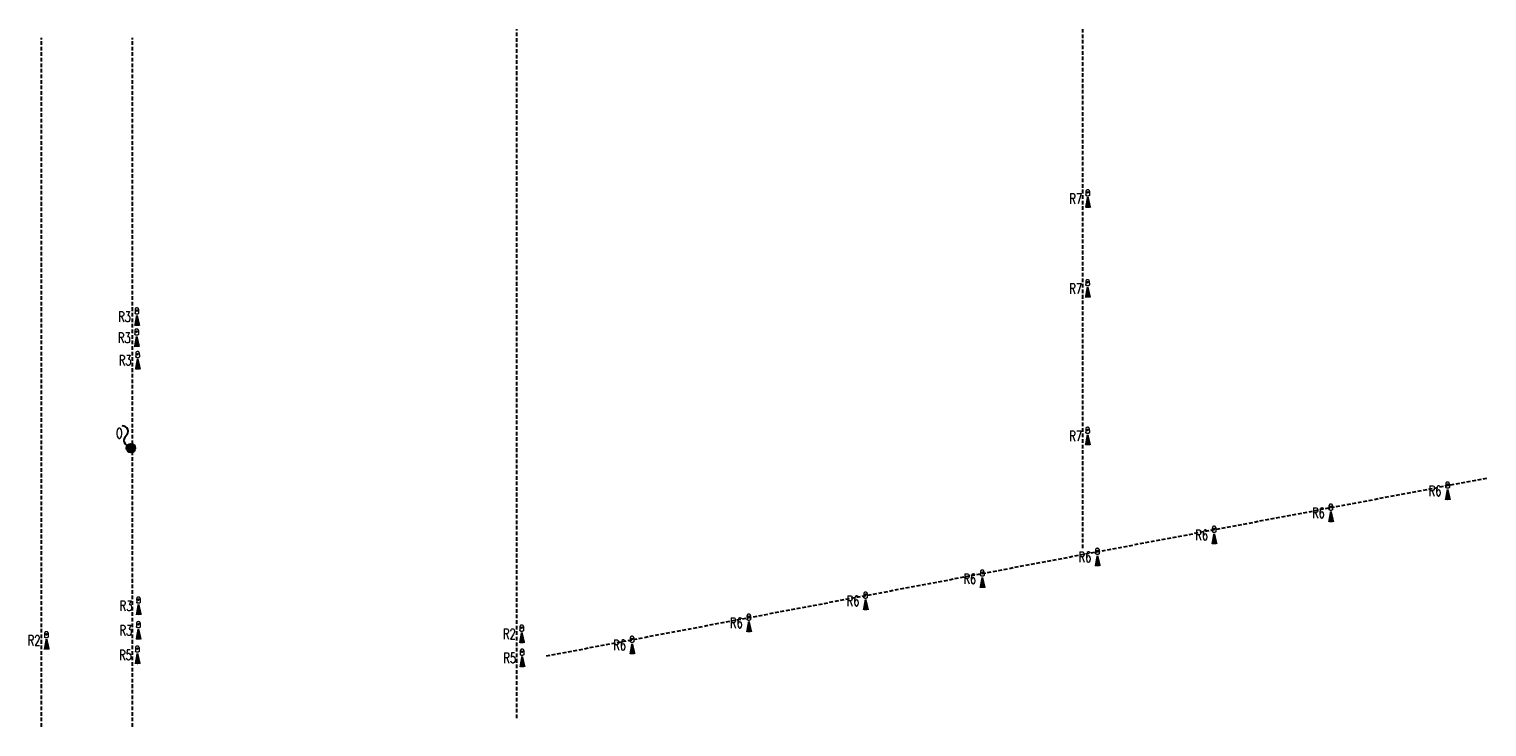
# Model space of a CAD drawing. Header units: centimetres. Extents: x 970 to 32397, y -4297 to 7318.
# Tile 8 of 13: x 19085 to 20925, y -985 to -104. Entities that reach past the tile are written whole.
import ezdxf

# ---------------------------------------------------------------- set-up
doc = ezdxf.new("R2010")
doc.units = ezdxf.units.CM
doc.header["$MEASUREMENT"] = 0
doc.linetypes.add('DASHED', pattern=[7.000875, 4.66725, -2.333625])
doc.layers.add('60 instalacje elektryka', color=10, linetype='Continuous')
for name, color, linetype, lineweight in [('A_WIDOK_15', 112, 'Continuous', 15), ('E_KNS_OŚWIETLENIE', 1, 'Continuous', 15), ('E_oświetlenie_podst', 3, 'Continuous', 20)]:
    doc.layers.add(name, color=color, linetype=linetype, lineweight=lineweight)
doc.layers.add('E_4 OŚWIETLENIE', color=7, linetype='Continuous', lineweight=15, true_color=0xdbdb00)
doc.layers.add('E_5 OŚWIELTENIE_TRANSPARENCY', color=1, linetype='Continuous', lineweight=15, transparency=0.8)
doc.styles.add('OPIS', font='simplex.shx', dxfattribs={"width": 0.7, "height": 4})

# ---------------------------------------------------------------- blocks, each defined once
blk = doc.blocks.new('wyp 1f')
at = {"layer": '60 instalacje elektryka', "lineweight": 30}
h = blk.add_hatch(color=253, dxfattribs=at)
h.dxf.hatch_style = 1
h.paths.add_polyline_path([(14513.8, 3399.6, 1), (14502.8, 3399.6, 1)])
at = {"layer": '60 instalacje elektryka', "color": 253, "lineweight": 30}
blk.add_circle((14508.3, 3399.6), 5.5, dxfattribs=at)
for centre, start, end in [((14517, 3421.4), 258.9197, 44.3372), ((14514.5, 3407.4), 78.9197, 224.3372)]:
    blk.add_arc(centre, 7.13, start, end, dxfattribs=at)
blk = doc.blocks.new('A$Cc793e559')
at = {"layer": 'E_5 OŚWIELTENIE_TRANSPARENCY'}
h = blk.add_hatch(color=1, dxfattribs=at)
h.dxf.hatch_style = 1
edge = h.paths.add_edge_path()
edge.add_arc((-3.9, -0.1), 17.3, 166.5974, 192.8365)
edge.add_line((-20.8, -4), (-7.5, -1.4))
edge.add_arc((-5.7, -0.1), 2.18, 147.2107, 215.8104, ccw=False)
edge.add_line((-7.5, 1.1), (-20.7, 3.9))
at = {"layer": 'E_4 OŚWIETLENIE', "color": 1}
for points in [[(-4.7, 2.1), (-4.7, 2.1), (-4.7, 2.1), (-4.8, 2.1), (-4.8, 2.1), (-4.8, 2.1), (-4.9, 2.1), (-4.9, 2.1), (-4.9, 2.1), (-5, 2.1), (-5, 2.1), (-5.1, 2.1), (-5.1, 2), (-5.1, 2), (-5.2, 2), (-5.2, 2), (-5.2, 2), (-5.3, 2), (-5.3, 1.9), (-5.3, 1.9), (-5.4, 1.9), (-5.4, 1.9), (-5.5, 1.8), (-5.5, 1.8), (-5.5, 1.8), (-5.6, 1.7), (-5.6, 1.7), (-5.6, 1.7), (-5.7, 1.6), (-5.7, 1.6), (-5.7, 1.6), (-5.7, 1.5), (-5.8, 1.5), (-5.8, 1.4), (-5.8, 1.4), (-5.9, 1.3), (-5.9, 1.3), (-5.9, 1.3), (-5.9, 1.2), (-6, 1.2), (-6, 1.1), (-6, 1.1), (-6, 1), (-6, 1), (-6.1, 0.9), (-6.1, 0.9), (-6.1, 0.8), (-6.1, 0.8), (-6.1, 0.7), (-6.1, 0.7), (-6.2, 0.6), (-6.2, 0.6), (-6.2, 0.5), (-6.2, 0.4), (-6.2, 0.4), (-6.2, 0.3), (-6.2, 0.2), (-6.2, 0.1), (-6.2, 0), (-6.2, -0.1), (-6.2, -0.2), (-6.2, -0.3), (-6.2, -0.4), (-6.2, -0.5), (-6.2, -0.6), (-6.2, -0.7), (-6.2, -0.7), (-6.2, -0.8), (-6.2, -0.8), (-6.1, -0.9), (-6.1, -0.9), (-6.1, -1), (-6.1, -1), (-6.1, -1.1), (-6.1, -1.2), (-6, -1.2), (-6, -1.3), (-6, -1.3), (-6, -1.3), (-6, -1.4), (-5.9, -1.4), (-5.9, -1.5), (-5.9, -1.5), (-5.9, -1.6), (-5.8, -1.6), (-5.8, -1.7), (-5.8, -1.7), (-5.7, -1.7), (-5.7, -1.8), (-5.7, -1.8), (-5.6, -1.9), (-5.6, -1.9), (-5.6, -1.9), (-5.5, -2), (-5.5, -2), (-5.5, -2), (-5.4, -2.1), (-5.4, -2.1), (-5.4, -2.1), (-5.3, -2.1), (-5.3, -2.2), (-5.3, -2.2), (-5.2, -2.2), (-5.2, -2.2), (-5.2, -2.2), (-5.1, -2.3), (-5.1, -2.3), (-5, -2.3), (-5, -2.3), (-5, -2.3), (-4.9, -2.3), (-4.9, -2.3), (-4.9, -2.3), (-4.8, -2.4), (-4.8, -2.4), (-4.8, -2.4), (-4.7, -2.4), (-4.7, -2.4), (-4.6, -2.4)], [(-0.1, 2.1), (-4.7, 2.1)], [(-2.5, 0.2), (-1.6, 0.2)], [(0, 2.1), (0, 2.1), (0.1, 2.1), (0.1, 2.1), (0.2, 2.1), (0.2, 2.1), (0.2, 2.1), (0.3, 2.1), (0.3, 2.1), (0.3, 2.1), (0.4, 2.1), (0.4, 2.1), (0.4, 2.1), (0.5, 2), (0.5, 2), (0.6, 2), (0.6, 2), (0.6, 2), (0.7, 1.9), (0.7, 1.9), (0.7, 1.9), (0.8, 1.9), (0.8, 1.8), (0.8, 1.8), (0.9, 1.8), (0.9, 1.8), (1, 1.7), (1, 1.7), (1, 1.6), (1, 1.6), (1.1, 1.6), (1.1, 1.5), (1.1, 1.5), (1.2, 1.5), (1.2, 1.4), (1.2, 1.4), (1.2, 1.3), (1.3, 1.3), (1.3, 1.2), (1.3, 1.2), (1.3, 1.1), (1.4, 1.1), (1.4, 1), (1.4, 1), (1.4, 0.9), (1.4, 0.9), (1.5, 0.8), (1.5, 0.8), (1.5, 0.7), (1.5, 0.7), (1.5, 0.6), (1.5, 0.6), (1.5, 0.5), (1.6, 0.5), (1.6, 0.4), (1.6, 0.3), (1.6, 0.2), (1.6, 0.1), (1.6, 0), (1.6, -0.1), (1.6, -0.2), (1.6, -0.3), (1.6, -0.4), (1.6, -0.5), (1.6, -0.6), (1.6, -0.7), (1.5, -0.7), (1.5, -0.8), (1.5, -0.8), (1.5, -0.9), (1.5, -0.9), (1.5, -1), (1.5, -1), (1.5, -1.1), (1.4, -1.1), (1.4, -1.2), (1.4, -1.2), (1.4, -1.3), (1.4, -1.3), (1.3, -1.4), (1.3, -1.4), (1.3, -1.5), (1.3, -1.5), (1.2, -1.6), (1.2, -1.6), (1.2, -1.6), (1.1, -1.7), (1.1, -1.7), (1.1, -1.8), (1.1, -1.8), (1, -1.8), (1, -1.9), (1, -1.9), (0.9, -2), (0.9, -2), (0.9, -2), (0.8, -2), (0.8, -2.1), (0.8, -2.1), (0.7, -2.1), (0.7, -2.1), (0.6, -2.2), (0.6, -2.2), (0.6, -2.2), (0.5, -2.2), (0.5, -2.2), (0.5, -2.3), (0.4, -2.3), (0.4, -2.3), (0.3, -2.3), (0.3, -2.3), (0.3, -2.3), (0.2, -2.3), (0.2, -2.3), (0.2, -2.3), (0.1, -2.3), (0.1, -2.4), (0.1, -2.4), (0, -2.4), (0, -2.4), (0, -2.4), (-0.1, -2.3), (-0.1, -2.3), (-0.1, -2.3), (-0.2, -2.3), (-0.2, -2.3), (-0.2, -2.3), (-0.3, -2.3), (-0.3, -2.3), (-0.3, -2.3), (-0.4, -2.3), (-0.4, -2.3), (-0.5, -2.3), (-0.5, -2.2), (-0.5, -2.2), (-0.6, -2.2), (-0.6, -2.2), (-0.6, -2.2), (-0.7, -2.1), (-0.7, -2.1), (-0.7, -2.1), (-0.8, -2.1), (-0.8, -2), (-0.8, -2), (-0.8, -2), (-0.9, -2), (-0.9, -1.9), (-0.9, -1.9), (-1, -1.9), (-1, -1.8), (-1, -1.8), (-1.1, -1.8), (-1.1, -1.7), (-1.1, -1.7), (-1.1, -1.7), (-1.2, -1.6), (-1.2, -1.6), (-1.2, -1.5), (-1.2, -1.5), (-1.3, -1.5), (-1.3, -1.4), (-1.3, -1.4), (-1.3, -1.3), (-1.3, -1.3), (-1.4, -1.2), (-1.4, -1.2), (-1.4, -1.1), (-1.4, -1.1), (-1.4, -1.1), (-1.5, -1), (-1.5, -0.9), (-1.5, -0.8), (-1.5, -0.7), (-1.5, -0.6), (-1.5, -0.5), (-1.6, -0.4)], [(-1.6, 0.2), (-1.5, 0.3), (-1.5, 0.4), (-1.5, 0.5), (-1.5, 0.6), (-1.5, 0.7), (-1.5, 0.8), (-1.4, 0.8), (-1.4, 0.9), (-1.4, 0.9), (-1.4, 1), (-1.4, 1), (-1.3, 1.1), (-1.3, 1.1), (-1.3, 1.2), (-1.3, 1.2), (-1.3, 1.2), (-1.2, 1.3), (-1.2, 1.3), (-1.2, 1.4), (-1.2, 1.4), (-1.1, 1.4), (-1.1, 1.5), (-1.1, 1.5), (-1.1, 1.6), (-1, 1.6), (-1, 1.6), (-1, 1.7), (-0.9, 1.7), (-0.9, 1.7), (-0.9, 1.8), (-0.9, 1.8), (-0.8, 1.8), (-0.8, 1.8), (-0.8, 1.9), (-0.7, 1.9), (-0.7, 1.9), (-0.7, 1.9), (-0.6, 2), (-0.6, 2), (-0.6, 2), (-0.5, 2), (-0.5, 2), (-0.5, 2), (-0.4, 2.1), (-0.4, 2.1), (-0.4, 2.1), (-0.3, 2.1), (-0.3, 2.1), (-0.3, 2.1), (-0.2, 2.1), (-0.2, 2.1), (-0.2, 2.1), (-0.1, 2.1), (-0.1, 2.1), (-0.1, 2.1), (0, 2.1), (0, 2.1)], [(-0.8, 0.2), (-1.6, 0.2)], [(-0.1, -2.4), (-4.6, -2.4)], [(-2.5, -0.4), (-1.6, -0.4)], [(-0.8, -0.4), (-1.6, -0.4)]]:
    blk.add_lwpolyline(points, dxfattribs=at)
blk.add_circle((-1.6, -0.1), 0.25, dxfattribs=at)
for centre, radius, start, end in [((-2.4, -0.1), 0.277, 100.4019, 185.8269), ((-0.9, -0.1), 0.318, 289.6187, 70.6762), ((-2.4, -0.1), 0.282, 175.3477, 259.0133)]:
    blk.add_arc(centre, radius, start, end, dxfattribs=at)
blk = doc.blocks.new('oświetlenie')
at = {"layer": 'A_WIDOK_15', "color": 253, "linetype": 'DASHED', "lineweight": 30}
for p, q in [((-4462, -13807.6), (-4462, -13152.2)), ((-5777, -14033.2), (-5777, -13163.2)), ((-5662, -14033.2), (-5662, -13163.2)), ((-5139.5, -13943.6), (-3951.9, -13719.1))]:
    blk.add_line(p, q, dxfattribs=at)
blk.add_lwpolyline([(-5177, -14022.2), (-5177, -13152.2)], dxfattribs=at)
at = {"layer": 'E_5 OŚWIELTENIE_TRANSPARENCY', "color": 253, "rotation": 49.07650872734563}
blk.add_blockref('wyp 1f', (-12599.1, -26870.3, 7.2), dxfattribs=at)
at = {"layer": 'E_KNS_OŚWIETLENIE', "color": 253, "xscale": -1}
for p, rotation in [((-4455.8, -13356.8, -0.1), 271.0817181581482), ((-4456, -13470.2, -0.1), 271.0817181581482), ((-5656.6, -13505.9), 271.0817181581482), ((-5656.9, -13532.5), 271.0817181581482), ((-5655.7, -13561), 271.0817181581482), ((-4456, -13656.6), 271.0817181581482), ((-4001.4, -13725.8), 271.0817181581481), ((-4148.8, -13753.7), 271.0817181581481), ((-4296.2, -13781.6), 271.0817181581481), ((-4443.6, -13809.4), 271.0817181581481), ((-4589, -13836.9), 271.0817181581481), ((-5654.6, -13871), 271.0817181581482), ((-4736.4, -13864.8), 271.0817181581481), ((-4883.8, -13892.6), 271.0817181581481), ((-5770.8, -13914.7), 271.0817181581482), ((-5654.8, -13902), 271.0817181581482), ((-5170.6, -13906.5), 271.0817181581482), ((-5656, -13932.9), 271.0817181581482), ((-5170.1, -13936.8), 271.0817181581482), ((-5031.2, -13920.5), 271.0817181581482)]:
    blk.add_blockref('A$Cc793e559', p, dxfattribs=dict(at, rotation=rotation))
at = {"layer": '60 instalacje elektryka', "color": 253, "lineweight": 30, "char_height": 13, "width": 22, "attachment_point": 1, "style": 'OPIS'}
for s, insert in [('R7', (-4479, -13359.9, -0.1)), ('R7', (-4479.1, -13473.3, -0.1)), ('R3', (-5680.3, -13508.8)), ('R3', (-5680.6, -13535.4)), ('R3', (-5679.4, -13563.9)), ('O', (-5683.1, -13656, 7.2)), ('R7', (-4479.1, -13659.6)), ('R6', (-4025.2, -13728.8)), ('R6', (-4172.5, -13756.6)), ('R6', (-4319.9, -13784.5)), ('R6', (-4467.3, -13812.3)), ('R6', (-4612.8, -13839.8)), ('R3', (-5678.4, -13873.9)), ('R6', (-4760.2, -13867.7)), ('R6', (-4907.6, -13895.5)), ('R3', (-5678.6, -13904.9)), ('R2', (-5194.3, -13909.4)), ('R2', (-5794.5, -13917.6)), ('R6', (-5055, -13923.4)), ('R5', (-5679.1, -13936)), ('R5', (-5193.8, -13939.7))]:
    blk.add_mtext(s, dxfattribs=dict(at, insert=insert))

msp = doc.modelspace()

# ---------------------------------------------------------------- block references
at = {"layer": 'E_oświetlenie_podst'}
msp.add_blockref('oświetlenie', (24877.3, 13048.3), dxfattribs=at)

doc.saveas('drawing.dxf')
